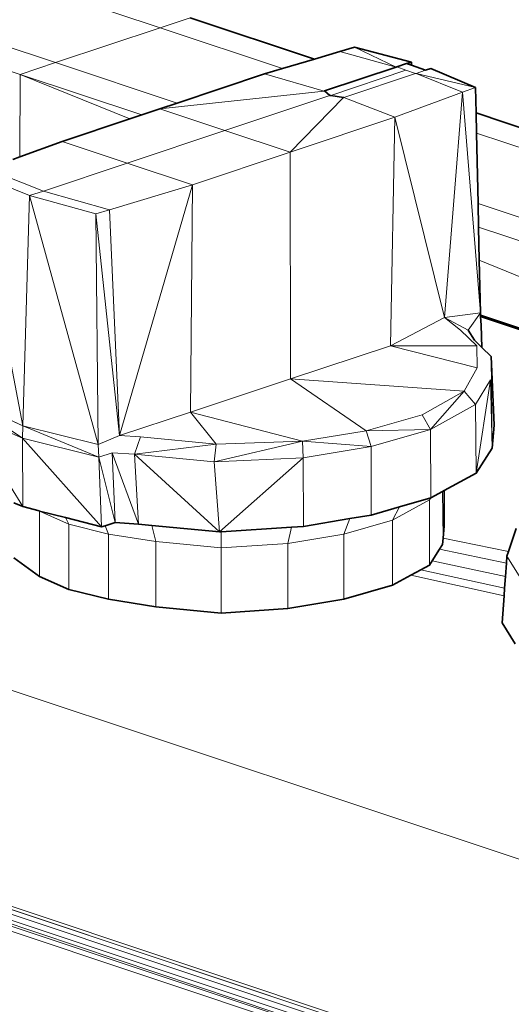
# Model space of a CAD drawing. Header units: inches. Extents: x 0 to 12.9, y 0 to 8.3.
# Tile 48 of 74: x 8.003 to 8.152, y 1.883 to 2.183. Entities that reach past the tile are written whole.
import ezdxf

# ---------------------------------------------------------------- set-up
doc = ezdxf.new("R2010")
doc.units = ezdxf.units.IN
doc.header["$MEASUREMENT"] = 0
doc.layers.add('Default', color=7, linetype='Continuous')

# ---------------------------------------------------------------- blocks, each defined once
blk = doc.blocks.new('MODEL_3')
at = {"lineweight": 0}
for p, q in [((8.04565, 2.1801), (8.00647, 2.19315)), ((8.00647, 2.19315), (8.04565, 2.1801)), ((8.01386, 2.1695), (7.97601, 2.18212)), ((7.97601, 2.18212), (8.01386, 2.1695)), ((8.04565, 2.1801), (8.05479, 2.18315)), ((8.05479, 2.18315), (8.04565, 2.1801)), ((8.09249, 2.17058), (8.05479, 2.18315)), ((8.05479, 2.18315), (8.09249, 2.17058)), ((8.01386, 2.1695), (8.04565, 2.1801)), ((8.04565, 2.1801), (8.01386, 2.1695)), ((8.08284, 2.16771), (8.04565, 2.1801)), ((8.04565, 2.1801), (8.08284, 2.16771)), ((8.00313, 2.16592), (7.97616, 2.17491)), ((7.97616, 2.17491), (8.00313, 2.16592)), ((8.10024, 2.17289), (8.09249, 2.17058)), ((8.09249, 2.17058), (8.10024, 2.17289)), ((8.10463, 2.17423), (8.10024, 2.17289)), ((8.10024, 2.17289), (8.10463, 2.17423)), ((8.11731, 2.16817), (8.10024, 2.17289)), ((8.10024, 2.17289), (8.11731, 2.16817)), ((8.12197, 2.16968), (8.10463, 2.17423)), ((8.11731, 2.16817), (8.10463, 2.17423)), ((8.10463, 2.17423), (8.12197, 2.16968)), ((8.10463, 2.17423), (8.11731, 2.16817)), ((8.00313, 2.16592), (8.01386, 2.1695)), ((8.01386, 2.1695), (8.00313, 2.16592)), ((8.0508, 2.15719), (8.01386, 2.1695)), ((8.01386, 2.1695), (8.0508, 2.15719)), ((8.09249, 2.17058), (8.08284, 2.16771)), ((8.08284, 2.16771), (8.09249, 2.17058)), ((8.12043, 2.16921), (8.11749, 2.16819)), ((8.12197, 2.16968), (8.12043, 2.16921)), ((8.12199, 2.16869), (8.12197, 2.16968)), ((8.00309, 2.14086), (8.00313, 2.16592)), ((8.00313, 2.16592), (8.00309, 2.14086)), ((8.04007, 2.15361), (8.00313, 2.16592)), ((8.00313, 2.16592), (8.04007, 2.15361)), ((8.03648, 2.15241), (8.00313, 2.16592)), ((8.00313, 2.16592), (8.03648, 2.15241)), ((8.07737, 2.16608), (8.0508, 2.15719)), ((8.0508, 2.15719), (8.07737, 2.16608)), ((8.08284, 2.16771), (8.07737, 2.16608)), ((8.07737, 2.16608), (8.08284, 2.16771)), ((8.0954, 2.16089), (8.07737, 2.16608)), ((8.07737, 2.16608), (8.0954, 2.16089)), ((8.09558, 2.16091), (8.11731, 2.16817)), ((8.11731, 2.16817), (8.09558, 2.16091)), ((8.09744, 2.15952), (8.12023, 2.1672)), ((8.12023, 2.1672), (8.09744, 2.15952)), ((8.12315, 2.16622), (8.10145, 2.15895)), ((8.10145, 2.15895), (8.12315, 2.16622)), ((8.11749, 2.16819), (8.11731, 2.16817)), ((8.11731, 2.16817), (8.11749, 2.16819)), ((8.11749, 2.16819), (8.12023, 2.1672)), ((8.12023, 2.1672), (8.12315, 2.16622)), ((8.12334, 2.16824), (8.12199, 2.16869)), ((8.12315, 2.16622), (8.12333, 2.16625)), ((8.12333, 2.16625), (8.12624, 2.16727)), ((8.1414, 2.16198), (8.12333, 2.16625)), ((8.12333, 2.16625), (8.13742, 2.1605)), ((8.12333, 2.16625), (8.1414, 2.16198)), ((8.13742, 2.1605), (8.12333, 2.16625)), ((8.12624, 2.16727), (8.12334, 2.16824)), ((8.12778, 2.16775), (8.12624, 2.16727)), ((8.12624, 2.16727), (8.12778, 2.16775)), ((8.1414, 2.16198), (8.12778, 2.16775)), ((8.12778, 2.16775), (8.1414, 2.16198)), ((8.43242, 1.83501), (7.45661, 2.15997)), ((7.45661, 2.15997), (8.43242, 1.83501)), ((8.04558, 2.15544), (8.0954, 2.16089)), ((8.0954, 2.16089), (8.04558, 2.15544)), ((8.0954, 2.16089), (8.09558, 2.16091)), ((8.09558, 2.16091), (8.0954, 2.16089)), ((8.09558, 2.16091), (8.09719, 2.15952)), ((8.09719, 2.15952), (8.09558, 2.16091)), ((8.13742, 2.1605), (8.1169, 2.1529)), ((8.1169, 2.1529), (8.13742, 2.1605)), ((8.13742, 2.1605), (8.13199, 2.09212)), ((8.13199, 2.09212), (8.13742, 2.1605)), ((8.1414, 2.16198), (8.13742, 2.1605)), ((8.13742, 2.1605), (8.1414, 2.16198)), ((8.14285, 2.09344), (8.13742, 2.1605)), ((8.13742, 2.1605), (8.14285, 2.09344)), ((8.14156, 2.15422), (8.1414, 2.16198)), ((8.1414, 2.16198), (8.14156, 2.15422)), ((8.0508, 2.15719), (8.04558, 2.15544)), ((8.04558, 2.15544), (8.0508, 2.15719)), ((8.09719, 2.15952), (8.06534, 2.14885)), ((8.06534, 2.14885), (8.09719, 2.15952)), ((8.10127, 2.15893), (8.08511, 2.14226)), ((8.08511, 2.14226), (8.10127, 2.15893)), ((8.09719, 2.15952), (8.09744, 2.15952)), ((8.09744, 2.15952), (8.09719, 2.15952)), ((8.09744, 2.15952), (8.10127, 2.15893)), ((8.10127, 2.15893), (8.09744, 2.15952)), ((8.10145, 2.15895), (8.10127, 2.15893)), ((8.10127, 2.15893), (8.10145, 2.15895)), ((8.10145, 2.15895), (8.1169, 2.1529)), ((8.1169, 2.1529), (8.10145, 2.15895)), ((8.04007, 2.15361), (8.04558, 2.15544)), ((8.04558, 2.15544), (8.04007, 2.15361)), ((8.04558, 2.15544), (8.06534, 2.14885)), ((8.06534, 2.14885), (8.04558, 2.15544)), ((8.26011, 2.11471), (8.14156, 2.15422)), ((8.14156, 2.15422), (8.1417, 2.14809)), ((8.14156, 2.15422), (8.26011, 2.11471)), ((8.1417, 2.14809), (8.14156, 2.15422)), ((8.01591, 2.14557), (8.03648, 2.15241)), ((8.03648, 2.15241), (8.01591, 2.14557)), ((8.03648, 2.15241), (8.04007, 2.15361)), ((8.04007, 2.15361), (8.03648, 2.15241)), ((8.08511, 2.14226), (8.1169, 2.1529)), ((8.1169, 2.1529), (8.08511, 2.14226)), ((8.1169, 2.1529), (8.11558, 2.08349)), ((8.11558, 2.08349), (8.1169, 2.1529)), ((8.1169, 2.1529), (8.13199, 2.09212)), ((8.13199, 2.09212), (8.1169, 2.1529)), ((8.03568, 2.13898), (8.06534, 2.14885)), ((8.06534, 2.14885), (8.03568, 2.13898)), ((8.06534, 2.14885), (8.08511, 2.14226)), ((8.08511, 2.14226), (8.06534, 2.14885)), ((8.1417, 2.14809), (8.14215, 2.12674)), ((8.25048, 2.11184), (8.1417, 2.14809)), ((8.1417, 2.14809), (8.25048, 2.11184)), ((8.14215, 2.12674), (8.1417, 2.14809)), ((8.00309, 2.14086), (8.01591, 2.14557)), ((8.01591, 2.14557), (8.00309, 2.14086)), ((8.01591, 2.14557), (8.03568, 2.13898)), ((8.03568, 2.13898), (8.01591, 2.14557)), ((8.08511, 2.14226), (8.05544, 2.13239)), ((8.05544, 2.13239), (8.08511, 2.14226)), ((8.08511, 2.14226), (8.08525, 2.07339)), ((8.08525, 2.07339), (8.08511, 2.14226)), ((8.00094, 2.14008), (8.00309, 2.14086)), ((8.00309, 2.14086), (8.00094, 2.14008)), ((8.03568, 2.13898), (8.01022, 2.1305)), ((8.01022, 2.1305), (8.03568, 2.13898)), ((8.03568, 2.13898), (8.05544, 2.13239)), ((8.05544, 2.13239), (8.03568, 2.13898)), ((7.9931, 2.1372), (8.01022, 2.1305)), ((8.01022, 2.1305), (7.9931, 2.1372)), ((8.00601, 2.1291), (7.98934, 2.13582)), ((7.98934, 2.13582), (8.00601, 2.1291)), ((8.00396, 2.05919), (7.98934, 2.13582)), ((7.98934, 2.13582), (8.00396, 2.05919)), ((8.33195, 1.80169), (7.34434, 2.1309)), ((7.34434, 2.1309), (8.33195, 1.80169)), ((8.33309, 1.80229), (7.34543, 2.13151)), ((7.34543, 2.13151), (8.33309, 1.80229)), ((8.01022, 2.1305), (8.00601, 2.1291)), ((8.00601, 2.1291), (8.01022, 2.1305)), ((8.03026, 2.1248), (8.01022, 2.1305)), ((8.01022, 2.1305), (8.03026, 2.1248)), ((8.05544, 2.13239), (8.03026, 2.1248)), ((8.03026, 2.1248), (8.05544, 2.13239)), ((8.05544, 2.13239), (8.0333, 2.05625)), ((8.0333, 2.05625), (8.05544, 2.13239)), ((8.05492, 2.06327), (8.05544, 2.13239)), ((8.05544, 2.13239), (8.05492, 2.06327)), ((7.34264, 2.12825), (8.32923, 1.79758)), ((8.32986, 1.79918), (7.34264, 2.12825)), ((8.32923, 1.79758), (7.34264, 2.12825)), ((7.34264, 2.12825), (8.32986, 1.79918)), ((8.33081, 1.80063), (7.34335, 2.12978)), ((7.34335, 2.12978), (8.33081, 1.80063)), ((8.00601, 2.1291), (8.00396, 2.05919)), ((8.00396, 2.05919), (8.00601, 2.1291)), ((8.0261, 2.12356), (8.00601, 2.1291)), ((8.00601, 2.1291), (8.02689, 2.0535)), ((8.00601, 2.1291), (8.0261, 2.12356)), ((8.02689, 2.0535), (8.00601, 2.1291)), ((7.3423, 2.12654), (8.32923, 1.79758)), ((8.32923, 1.79758), (7.3423, 2.12654)), ((7.34235, 2.12493), (8.32897, 1.79606)), ((8.32897, 1.79606), (7.34235, 2.12493)), ((8.03026, 2.1248), (8.0261, 2.12356)), ((8.0261, 2.12356), (8.03026, 2.1248)), ((8.0333, 2.05625), (8.03026, 2.1248)), ((8.03026, 2.1248), (8.0333, 2.05625)), ((8.14215, 2.12674), (8.1423, 2.11953)), ((8.21843, 2.10132), (8.14215, 2.12674)), ((8.14215, 2.12674), (8.21843, 2.10132)), ((8.1423, 2.11953), (8.14215, 2.12674)), ((8.0333, 2.05625), (8.0261, 2.12356)), ((8.0261, 2.12356), (8.02689, 2.0535)), ((8.02689, 2.0535), (8.0261, 2.12356)), ((8.0261, 2.12356), (8.0333, 2.05625)), ((8.1423, 2.11953), (8.14251, 2.10946)), ((8.20768, 2.09773), (8.1423, 2.11953)), ((8.1423, 2.11953), (8.20768, 2.09773)), ((8.14251, 2.10946), (8.1423, 2.11953)), ((8.14251, 2.10946), (8.14285, 2.09344)), ((8.1878, 2.09112), (8.14251, 2.10946)), ((8.14251, 2.10946), (8.1878, 2.09112)), ((8.14285, 2.09344), (8.14251, 2.10946)), ((8.11558, 2.08349), (8.13199, 2.09212)), ((8.13199, 2.09212), (8.11558, 2.08349)), ((8.13199, 2.09212), (8.14285, 2.09344)), ((8.14285, 2.09344), (8.13199, 2.09212)), ((8.13199, 2.09212), (8.13683, 2.08824)), ((8.13912, 2.08826), (8.13199, 2.09212)), ((8.14285, 2.09344), (8.13912, 2.08826)), ((8.14291, 2.09276), (8.14285, 2.09344)), ((8.16857, 2.0842), (8.14291, 2.09276)), ((8.14291, 2.09276), (8.16857, 2.0842)), ((8.14294, 2.09234), (8.14291, 2.09276)), ((8.14315, 2.08977), (8.14294, 2.09234)), ((8.14294, 2.09234), (8.168, 2.08399)), ((8.168, 2.08399), (8.14294, 2.09234)), ((8.13683, 2.08824), (8.14177, 2.08348)), ((8.14335, 2.08294), (8.14315, 2.08977)), ((8.08525, 2.07339), (8.11558, 2.08349)), ((8.11558, 2.08349), (8.08525, 2.07339)), ((8.11558, 2.08349), (8.14189, 2.07682)), ((8.14189, 2.07682), (8.11558, 2.08349)), ((8.11558, 2.08349), (8.14177, 2.08348)), ((8.14177, 2.08348), (8.11558, 2.08349)), ((8.14177, 2.08348), (8.14189, 2.07682)), ((8.14613, 2.08018), (8.14335, 2.08294)), ((8.147, 2.0594), (8.14613, 2.08018)), ((8.14613, 2.08018), (8.147, 2.0594)), ((8.14644, 2.05242), (8.14613, 2.08018)), ((8.14189, 2.07682), (8.13797, 2.06965)), ((8.08525, 2.07339), (8.05492, 2.06327)), ((8.05492, 2.06327), (8.08525, 2.07339)), ((8.08525, 2.07339), (8.10823, 2.05768)), ((8.10823, 2.05768), (8.08525, 2.07339)), ((8.08525, 2.07339), (8.13797, 2.06965)), ((8.13797, 2.06965), (8.08525, 2.07339)), ((8.14143, 2.06561), (8.14592, 2.07318)), ((8.14161, 2.04481), (8.14592, 2.07318)), ((8.14592, 2.07318), (8.14161, 2.04481)), ((8.14592, 2.07318), (8.14644, 2.05242)), ((8.13797, 2.06965), (8.12518, 2.06254)), ((8.12518, 2.06254), (8.13797, 2.06965)), ((8.13797, 2.06965), (8.1277, 2.05806)), ((8.1277, 2.05806), (8.13797, 2.06965)), ((8.13797, 2.06965), (8.14143, 2.06561)), ((7.98689, 2.06684), (8.00388, 2.05539)), ((8.00388, 2.05539), (7.98689, 2.06684)), ((7.98689, 2.06684), (8.00396, 2.05919)), ((8.00396, 2.05919), (7.98689, 2.06684)), ((8.1277, 2.05806), (8.14143, 2.06561)), ((8.14143, 2.06561), (8.1277, 2.05806)), ((8.14161, 2.04481), (8.14143, 2.06561)), ((8.14143, 2.06561), (8.14161, 2.04481)), ((8.00395, 2.0346), (7.98647, 2.06312)), ((7.98647, 2.06312), (8.00388, 2.05539)), ((8.00388, 2.05539), (7.98647, 2.06312)), ((7.98647, 2.06312), (8.00395, 2.0346)), ((8.0333, 2.05625), (8.05492, 2.06327)), ((8.05492, 2.06327), (8.0333, 2.05625)), ((8.08883, 2.0545), (8.05492, 2.06327)), ((8.05492, 2.06327), (8.08883, 2.0545)), ((8.06264, 2.05354), (8.05492, 2.06327)), ((8.05492, 2.06327), (8.06264, 2.05354)), ((8.12518, 2.06254), (8.10823, 2.05768)), ((8.10823, 2.05768), (8.12518, 2.06254)), ((8.1277, 2.05806), (8.12518, 2.06254)), ((8.12518, 2.06254), (8.1277, 2.05806)), ((8.00388, 2.05539), (8.00396, 2.05919)), ((8.00396, 2.05919), (8.00388, 2.05539)), ((8.00396, 2.05919), (8.02705, 2.04959)), ((8.02705, 2.04959), (8.00396, 2.05919)), ((8.00396, 2.05919), (8.02689, 2.0535)), ((8.02689, 2.0535), (8.00396, 2.05919)), ((8.14644, 2.05242), (8.147, 2.0594)), ((8.147, 2.0594), (8.14644, 2.05242)), ((8.0279, 2.02845), (8.00388, 2.05539)), ((8.00388, 2.05539), (8.02705, 2.04959)), ((8.00388, 2.05539), (8.0279, 2.02845)), ((8.00395, 2.0346), (8.00388, 2.05539)), ((8.00388, 2.05539), (8.00395, 2.0346)), ((8.02705, 2.04959), (8.00388, 2.05539)), ((8.0333, 2.05625), (8.02689, 2.0535)), ((8.0397, 2.0558), (8.0333, 2.05625)), ((8.03787, 2.0505), (8.0397, 2.0558)), ((8.06264, 2.05354), (8.0397, 2.0558)), ((8.0397, 2.0558), (8.06264, 2.05354)), ((8.10823, 2.05768), (8.08883, 2.0545)), ((8.08883, 2.0545), (8.10823, 2.05768)), ((8.1277, 2.05806), (8.10823, 2.05768)), ((8.10823, 2.05768), (8.1277, 2.05806)), ((8.10823, 2.05768), (8.10967, 2.05288)), ((8.10967, 2.05288), (8.10823, 2.05768)), ((8.10967, 2.05288), (8.1277, 2.05806)), ((8.1277, 2.05806), (8.10967, 2.05288)), ((8.12783, 2.03725), (8.1277, 2.05806)), ((8.1277, 2.05806), (8.12783, 2.03725)), ((8.02689, 2.0535), (8.02705, 2.04959)), ((8.06264, 2.05354), (8.03787, 2.0505)), ((8.03787, 2.0505), (8.06264, 2.05354)), ((8.08883, 2.0545), (8.06205, 2.0482)), ((8.06205, 2.0482), (8.08883, 2.0545)), ((8.06205, 2.0482), (8.06264, 2.05354)), ((8.06264, 2.05354), (8.06205, 2.0482)), ((8.08883, 2.0545), (8.06264, 2.05354)), ((8.06264, 2.05354), (8.08883, 2.0545)), ((8.10967, 2.05288), (8.08883, 2.0545)), ((8.08912, 2.04945), (8.08883, 2.0545)), ((8.08883, 2.0545), (8.10967, 2.05288)), ((8.08883, 2.0545), (8.08912, 2.04945)), ((8.08912, 2.04945), (8.10967, 2.05288)), ((8.10967, 2.05288), (8.08912, 2.04945)), ((8.10975, 2.03205), (8.10967, 2.05288)), ((8.10967, 2.05288), (8.10975, 2.03205)), ((8.14644, 2.05242), (8.14161, 2.04481)), ((8.14161, 2.04481), (8.14644, 2.05242)), ((8.02705, 2.04959), (8.03106, 2.05098)), ((8.03199, 2.02982), (8.02705, 2.04959)), ((8.02705, 2.04959), (8.03199, 2.02982)), ((8.0279, 2.02845), (8.02705, 2.04959)), ((8.02705, 2.04959), (8.0279, 2.02845)), ((8.03913, 2.02926), (8.03106, 2.05098)), ((8.03106, 2.05098), (8.03787, 2.0505)), ((8.03106, 2.05098), (8.03913, 2.02926)), ((8.03199, 2.02982), (8.03106, 2.05098)), ((8.03106, 2.05098), (8.03199, 2.02982)), ((8.06205, 2.0482), (8.03787, 2.0505)), ((8.03787, 2.0505), (8.06205, 2.0482)), ((8.06371, 2.02691), (8.03787, 2.0505)), ((8.03787, 2.0505), (8.06371, 2.02691)), ((8.03913, 2.02926), (8.03787, 2.0505)), ((8.03787, 2.0505), (8.03913, 2.02926)), ((8.06205, 2.0482), (8.08912, 2.04945)), ((8.08912, 2.04945), (8.06205, 2.0482)), ((8.06371, 2.02691), (8.08912, 2.04945)), ((8.08912, 2.04945), (8.06371, 2.02691)), ((8.08913, 2.0286), (8.08912, 2.04945)), ((8.08912, 2.04945), (8.08913, 2.0286)), ((8.06205, 2.0482), (8.06371, 2.02691)), ((8.06371, 2.02691), (8.06205, 2.0482)), ((8.14161, 2.04481), (8.13185, 2.03946)), ((8.13185, 2.03946), (8.14161, 2.04481)), ((8.13139, 2.0392), (8.12783, 2.03725)), ((8.12783, 2.03725), (8.13139, 2.0392)), ((8.13185, 2.03946), (8.13139, 2.0392)), ((8.13139, 2.0392), (8.13185, 2.03946)), ((8.13139, 2.0392), (8.13155, 2.02501)), ((8.13155, 2.02501), (8.13139, 2.0392)), ((8.13185, 2.02879), (8.13185, 2.03946)), ((8.13185, 2.03946), (8.13185, 2.02879)), ((8.00125, 2.03577), (8.00395, 2.0346)), ((8.00395, 2.0346), (8.00125, 2.03577)), ((8.00395, 2.0346), (8.00891, 2.03333)), ((8.00891, 2.03333), (8.00395, 2.0346)), ((8.11835, 2.03452), (8.10975, 2.03205)), ((8.10975, 2.03205), (8.11835, 2.03452)), ((8.12741, 2.03666), (8.11621, 2.03051)), ((8.11621, 2.03051), (8.12741, 2.03666)), ((8.11835, 2.03452), (8.11621, 2.03051)), ((8.11621, 2.03051), (8.11835, 2.03452)), ((8.12783, 2.03725), (8.11835, 2.03452)), ((8.11835, 2.03452), (8.12783, 2.03725)), ((8.12783, 2.03725), (8.12741, 2.03666)), ((8.12741, 2.03666), (8.12783, 2.03725)), ((8.12741, 2.01687), (8.12741, 2.03666)), ((8.12741, 2.03666), (8.12741, 2.01687)), ((8.00891, 2.03333), (8.00908, 2.0332)), ((8.00908, 2.0332), (8.00891, 2.03333)), ((8.00908, 2.01341), (8.00908, 2.0332)), ((8.00908, 2.0332), (8.01799, 2.02924)), ((8.00908, 2.0332), (8.00908, 2.01341)), ((8.01697, 2.03126), (8.00908, 2.0332)), ((8.10975, 2.03205), (8.10327, 2.03097)), ((8.10327, 2.03097), (8.10975, 2.03205)), ((8.0279, 2.02845), (8.01697, 2.03126)), ((8.01799, 2.02924), (8.01697, 2.03126)), ((8.01697, 2.03126), (8.0279, 2.02845)), ((8.01799, 2.00945), (8.01799, 2.02924)), ((8.01799, 2.02924), (8.02994, 2.02629)), ((8.01799, 2.02924), (8.01799, 2.00945)), ((8.02994, 2.02629), (8.01799, 2.02924)), ((8.02895, 2.0288), (8.0279, 2.02845)), ((8.0279, 2.02845), (8.02895, 2.0288)), ((8.02895, 2.0288), (8.03199, 2.02982)), ((8.03199, 2.02982), (8.02895, 2.0288)), ((8.02994, 2.02629), (8.02895, 2.0288)), ((8.02895, 2.0288), (8.02994, 2.02629)), ((8.03913, 2.02926), (8.03199, 2.02982)), ((8.03199, 2.02982), (8.03913, 2.02926)), ((8.04313, 2.02888), (8.03913, 2.02926)), ((8.03913, 2.02926), (8.04313, 2.02888)), ((8.06371, 2.02691), (8.04313, 2.02888)), ((8.04313, 2.02888), (8.04431, 2.02398)), ((8.04431, 2.02398), (8.04313, 2.02888)), ((8.04313, 2.02888), (8.06371, 2.02691)), ((8.0855, 2.02836), (8.06414, 2.02694)), ((8.06414, 2.02694), (8.0855, 2.02836)), ((8.0855, 2.02836), (8.08444, 2.02343)), ((8.08444, 2.02343), (8.0855, 2.02836)), ((8.08913, 2.0286), (8.0855, 2.02836)), ((8.0855, 2.02836), (8.08913, 2.0286)), ((8.10327, 2.03097), (8.08913, 2.0286)), ((8.08913, 2.0286), (8.10327, 2.03097)), ((8.10327, 2.03097), (8.10141, 2.02626)), ((8.10141, 2.02626), (8.10327, 2.03097)), ((8.10141, 2.02626), (8.11621, 2.03051)), ((8.11621, 2.03051), (8.10141, 2.02626)), ((8.11621, 2.03051), (8.11621, 2.01072)), ((8.11621, 2.01072), (8.11621, 2.03051)), ((8.13155, 2.02501), (8.13185, 2.02879)), ((8.13185, 2.02879), (8.13155, 2.02501)), ((8.02994, 2.02629), (8.02994, 2.0065)), ((8.04431, 2.02398), (8.02994, 2.02629)), ((8.02994, 2.0065), (8.02994, 2.02629)), ((8.02994, 2.02629), (8.04431, 2.02398)), ((8.06414, 2.02694), (8.06371, 2.02691)), ((8.06371, 2.02691), (8.06414, 2.02694)), ((8.06414, 2.02694), (8.06421, 2.02207)), ((8.06421, 2.02207), (8.06414, 2.02694)), ((8.08444, 2.02343), (8.10141, 2.02626)), ((8.10141, 2.02626), (8.08444, 2.02343)), ((8.10141, 2.00646), (8.10141, 2.02626)), ((8.10141, 2.02626), (8.10141, 2.00646)), ((8.15368, 2.02793), (8.15137, 2.02099)), ((8.04431, 2.00418), (8.04431, 2.02398)), ((8.04431, 2.02398), (8.06421, 2.02207)), ((8.04431, 2.02398), (8.04431, 2.00418)), ((8.06421, 2.02207), (8.04431, 2.02398)), ((8.06421, 2.02207), (8.08444, 2.02343)), ((8.08444, 2.02343), (8.06421, 2.02207)), ((8.08444, 2.00363), (8.08444, 2.02343)), ((8.08444, 2.02343), (8.08444, 2.00363)), ((8.13139, 2.02314), (8.13044, 2.02164)), ((8.13044, 2.02164), (8.13139, 2.02314)), ((8.13155, 2.02501), (8.13139, 2.02314)), ((8.13139, 2.02314), (8.13155, 2.02501)), ((8.15137, 2.02099), (8.13155, 2.02501)), ((8.13155, 2.02501), (8.15137, 2.02099)), ((8.06421, 2.02207), (8.06421, 2.00228)), ((8.06421, 2.00228), (8.06421, 2.02207)), ((8.13044, 2.02164), (8.12823, 2.01815)), ((8.12823, 2.01815), (8.13044, 2.02164)), ((8.13044, 2.02164), (8.15075, 2.01742)), ((8.15075, 2.01742), (8.13044, 2.02164)), ((8.15075, 2.01742), (8.1509, 2.01957)), ((8.1509, 2.01957), (8.15075, 2.01742)), ((8.15137, 2.02099), (8.1509, 2.01957)), ((8.1509, 2.01957), (8.15461, 2.01356)), ((8.00125, 2.01901), (8.00908, 2.01341)), ((8.00908, 2.01341), (8.00125, 2.01901)), ((8.12741, 2.01687), (8.1248, 2.01543)), ((8.1248, 2.01543), (8.12741, 2.01687)), ((8.12823, 2.01815), (8.12741, 2.01687)), ((8.12741, 2.01687), (8.12823, 2.01815)), ((8.12823, 2.01815), (8.15047, 2.0134)), ((8.15047, 2.0134), (8.12823, 2.01815)), ((8.15047, 2.0134), (8.15075, 2.01742)), ((8.15075, 2.01742), (8.15047, 2.0134)), ((8.00908, 2.01341), (8.01799, 2.00945)), ((8.01799, 2.00945), (8.00908, 2.01341)), ((8.11621, 2.01072), (8.12177, 2.01377)), ((8.12177, 2.01377), (8.11621, 2.01072)), ((8.1248, 2.01543), (8.12177, 2.01377)), ((8.12177, 2.01377), (8.1248, 2.01543)), ((8.12177, 2.01377), (8.15006, 2.00749)), ((8.15006, 2.00749), (8.12177, 2.01377)), ((8.1248, 2.01543), (8.15022, 2.00988)), ((8.15022, 2.00988), (8.1248, 2.01543)), ((8.15022, 2.00988), (8.15047, 2.0134)), ((8.15047, 2.0134), (8.15022, 2.00988)), ((8.10141, 2.00646), (8.11621, 2.01072)), ((8.11621, 2.01072), (8.10141, 2.00646)), ((8.01799, 2.00945), (8.02994, 2.0065)), ((8.02994, 2.0065), (8.01799, 2.00945)), ((8.15006, 2.00749), (8.14949, 1.99929)), ((8.14949, 1.99929), (8.15006, 2.00749)), ((8.15006, 2.00749), (8.15022, 2.00988)), ((8.15022, 2.00988), (8.15006, 2.00749)), ((8.02994, 2.0065), (8.04431, 2.00418)), ((8.04431, 2.00418), (8.02994, 2.0065)), ((8.08444, 2.00363), (8.10141, 2.00646)), ((8.10141, 2.00646), (8.08444, 2.00363)), ((8.04431, 2.00418), (8.06421, 2.00228)), ((8.06421, 2.00228), (8.04431, 2.00418)), ((8.06421, 2.00228), (8.08444, 2.00363)), ((8.08444, 2.00363), (8.06421, 2.00228)), ((8.14949, 1.99929), (8.15341, 1.99295)), ((8.15341, 1.99295), (8.14949, 1.99929))]:
    blk.add_line(p, q, dxfattribs=at).dxf.unprotected_set("ltscale", 0)
at = {"lineweight": 35}
for p, q in [((8.05479, 2.18315), (8.09249, 2.17058)), ((8.09249, 2.17058), (8.10024, 2.17289)), ((8.10024, 2.17289), (8.10463, 2.17423)), ((8.10463, 2.17423), (8.12197, 2.16968)), ((8.08284, 2.16771), (8.09249, 2.17058)), ((8.12043, 2.16921), (8.11749, 2.16819)), ((8.12197, 2.16968), (8.12043, 2.16921)), ((8.12043, 2.16921), (8.12199, 2.16869)), ((8.12199, 2.16869), (8.12197, 2.16968)), ((8.0508, 2.15719), (8.07737, 2.16608)), ((8.07737, 2.16608), (8.08284, 2.16771)), ((8.09558, 2.16091), (8.11731, 2.16817)), ((8.11749, 2.16819), (8.11731, 2.16817)), ((8.12199, 2.16869), (8.12334, 2.16824)), ((8.12334, 2.16824), (8.12624, 2.16727)), ((8.12624, 2.16727), (8.12778, 2.16775)), ((8.12778, 2.16775), (8.1414, 2.16198)), ((8.0954, 2.16089), (8.09558, 2.16091)), ((8.09558, 2.16091), (8.09719, 2.15952)), ((8.14156, 2.15422), (8.1414, 2.16198)), ((8.04558, 2.15544), (8.0508, 2.15719)), ((8.09744, 2.15952), (8.09719, 2.15952)), ((8.10127, 2.15893), (8.09744, 2.15952)), ((8.10145, 2.15895), (8.10127, 2.15893)), ((8.04007, 2.15361), (8.04558, 2.15544)), ((8.14156, 2.15422), (8.26011, 2.11471)), ((8.1417, 2.14809), (8.14156, 2.15422)), ((8.01591, 2.14557), (8.03648, 2.15241)), ((8.03648, 2.15241), (8.04007, 2.15361)), ((8.14215, 2.12674), (8.1417, 2.14809)), ((8.00309, 2.14086), (8.01591, 2.14557)), ((8.00094, 2.14008), (8.00309, 2.14086)), ((8.1423, 2.11953), (8.14215, 2.12674)), ((8.14251, 2.10946), (8.1423, 2.11953)), ((8.14285, 2.09344), (8.14251, 2.10946)), ((8.14291, 2.09276), (8.14285, 2.09344)), ((8.14291, 2.09276), (8.16857, 2.0842)), ((8.14294, 2.09234), (8.14291, 2.09276)), ((8.14294, 2.09234), (8.168, 2.08399)), ((8.14315, 2.08977), (8.14294, 2.09234)), ((8.1411, 2.08518), (8.13912, 2.08826)), ((8.14315, 2.08977), (8.14335, 2.08294)), ((8.14231, 2.08398), (8.1411, 2.08518)), ((8.14335, 2.08294), (8.14231, 2.08398)), ((8.14613, 2.08018), (8.14335, 2.08294)), ((8.147, 2.0594), (8.14613, 2.08018)), ((8.147, 2.0594), (8.14644, 2.05242)), ((8.14644, 2.05242), (8.14161, 2.04481)), ((8.14161, 2.04481), (8.13185, 2.03946)), ((8.13139, 2.0392), (8.12783, 2.03725)), ((8.13185, 2.03946), (8.13139, 2.0392)), ((8.13185, 2.02879), (8.13185, 2.03946)), ((8.00125, 2.03577), (8.00395, 2.0346)), ((8.00891, 2.03333), (8.00395, 2.0346)), ((8.11835, 2.03452), (8.10975, 2.03205)), ((8.12783, 2.03725), (8.11835, 2.03452)), ((8.00908, 2.0332), (8.00891, 2.03333)), ((8.01697, 2.03126), (8.00908, 2.0332)), ((8.10975, 2.03205), (8.10327, 2.03097)), ((8.0279, 2.02845), (8.01697, 2.03126)), ((8.02895, 2.0288), (8.0279, 2.02845)), ((8.03199, 2.02982), (8.02895, 2.0288)), ((8.03913, 2.02926), (8.03199, 2.02982)), ((8.04313, 2.02888), (8.03913, 2.02926)), ((8.06371, 2.02691), (8.04313, 2.02888)), ((8.06414, 2.02694), (8.0855, 2.02836)), ((8.0855, 2.02836), (8.08913, 2.0286)), ((8.10327, 2.03097), (8.08913, 2.0286)), ((8.13155, 2.02501), (8.13185, 2.02879)), ((8.06371, 2.02691), (8.06414, 2.02694)), ((8.15368, 2.02793), (8.15137, 2.02099)), ((8.13044, 2.02164), (8.13139, 2.02314)), ((8.13139, 2.02314), (8.13155, 2.02501)), ((8.12823, 2.01815), (8.13044, 2.02164)), ((8.15075, 2.01742), (8.1509, 2.01957)), ((8.15137, 2.02099), (8.1509, 2.01957)), ((8.00125, 2.01901), (8.00908, 2.01341)), ((8.1248, 2.01543), (8.12741, 2.01687)), ((8.12741, 2.01687), (8.12823, 2.01815)), ((8.15047, 2.0134), (8.15075, 2.01742)), ((8.00908, 2.01341), (8.01799, 2.00945)), ((8.11621, 2.01072), (8.12177, 2.01377)), ((8.12177, 2.01377), (8.1248, 2.01543)), ((8.15022, 2.00988), (8.15047, 2.0134)), ((8.10141, 2.00646), (8.11621, 2.01072)), ((8.01799, 2.00945), (8.02994, 2.0065)), ((8.14949, 1.99929), (8.15006, 2.00749)), ((8.15006, 2.00749), (8.15022, 2.00988)), ((8.02994, 2.0065), (8.04431, 2.00418)), ((8.08444, 2.00363), (8.10141, 2.00646)), ((8.04431, 2.00418), (8.06421, 2.00228)), ((8.06421, 2.00228), (8.08444, 2.00363)), ((8.15341, 1.99295), (8.14949, 1.99929))]:
    blk.add_line(p, q, dxfattribs=at)
at = {"lineweight": 15}
blk.add_line((8.00903, 2.0333), (8.00908, 2.0332), dxfattribs=at)
blk = doc.blocks.new('Page 1')
at = {"layer": 'Default'}
blk.add_blockref('MODEL_3', (0, 0), dxfattribs=at)

msp = doc.modelspace()

# ---------------------------------------------------------------- block references
msp.add_blockref('Page 1', (0, 0))

doc.saveas('drawing.dxf')
